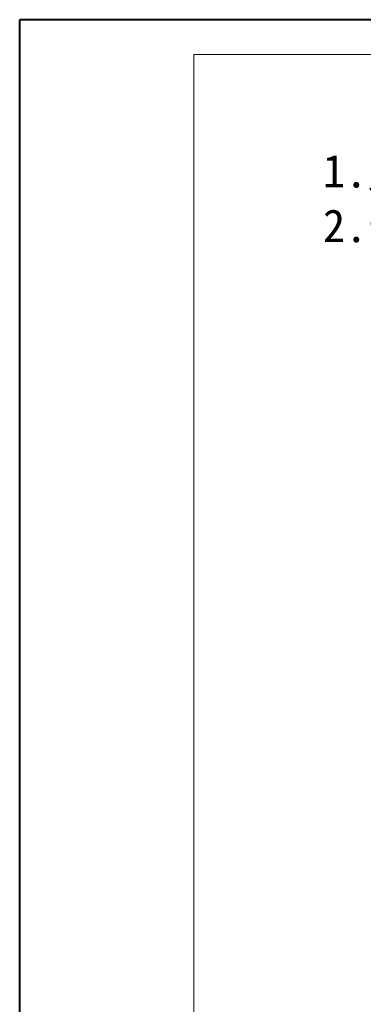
# Model space of a CAD drawing. Header units: millimetres. Extents: x -1177 to 904, y 240 to 1698.
# Tile 4 of 51: x -1177 to -935, y 1006 to 1698. Entities that reach past the tile are written whole.
import ezdxf

# ---------------------------------------------------------------- set-up
doc = ezdxf.new("R2010")
doc.units = ezdxf.units.MM
doc.styles.add('样式 6', font='仿宋_GB2312.ttf')

msp = doc.modelspace()

# ---------------------------------------------------------------- linework, layer by layer
at = {"color": 7, "lineweight": 40}
for p in [(-1176.964, 240.225), (885.238, 1698.496)]:
    msp.add_line(p, (-1176.964, 1698.496), dxfattribs=at)
at = {"color": 7, "lineweight": 13}
for p in [(-1054.214, 264.775), (860.688, 1673.946)]:
    msp.add_line(p, (-1054.214, 1673.946), dxfattribs=at)

# ---------------------------------------------------------------- texts
at = {"insert": (-963.456, 1641.993), "char_height": 23.0679, "attachment_point": 1, "style": '样式 6'}
msp.add_mtext('        技术要求\\P1.允许装载直径最大{\\fISOCPEUR|b0|i0|c0|p34;%%C}56mm；\\P2.安装孔尺寸见下接头尺寸图。', dxfattribs=at)

doc.saveas('drawing.dxf')
